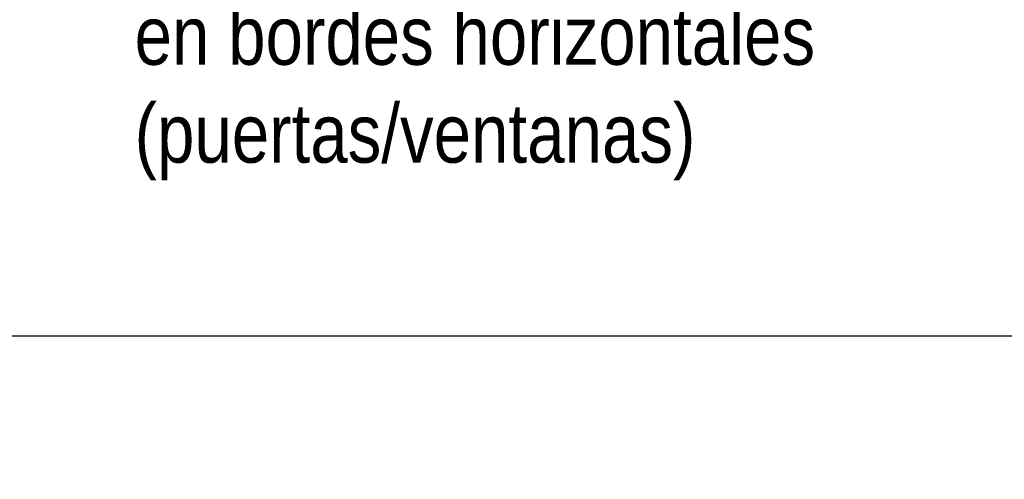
# Model space of a CAD drawing. Header units: millimetres. Extents: x 0 to 30, y 0 to 35.5.
# Tile 3 of 5: x 7.9 to 12.1, y 19 to 20.9. Entities that reach past the tile are written whole.
import ezdxf

# ---------------------------------------------------------------- set-up
doc = ezdxf.new("R2010")
doc.units = ezdxf.units.MM
doc.linetypes.add('DASHED2', pattern=[9.524999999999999, 6.35, -3.175])
doc.layers.add('hatch', color=252, linetype='Continuous', lineweight=0)
doc.layers.add('TEXTO', color=7, linetype='DASHED2', lineweight=0)
doc.styles.add('Erika', font='techl___.ttf', dxfattribs={"height": 0.25})
pattern_1 = [(0, (-393.4120299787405, -2763.710795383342), (0.05624999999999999, 0.03247595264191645), [0.0375, -0.075]), (120, (-393.4120299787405, -2763.710795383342), (-0.05624999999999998, 0.03247595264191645), [0.03749999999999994, -0.07499999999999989]), (59.99999999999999, (-393.4120299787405, -2763.710795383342), (1.249000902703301e-17, 0.0649519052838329), [-0.075, 0.0375])]

msp = doc.modelspace()

# ---------------------------------------------------------------- hatches: boundary and pattern name
at = {"layer": 'hatch', "linetype": 'Continuous'}
h = msp.add_hatch(dxfattribs=at)
h.set_pattern_fill('HONEY', color=256, scale=0.3)
h.set_pattern_definition(pattern_1)
edge = h.paths.add_edge_path()
edge.add_spline(control_points=[(5.152912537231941, 20.98409083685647), (5.145949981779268, 21.01114310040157), (5.125341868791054, 21.09121371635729), (5.156963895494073, 21.21618297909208), (5.204585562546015, 21.36383977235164), (5.04645122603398, 21.58719056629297), (5.103887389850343, 21.95044223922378), (5.086732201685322, 22.34672115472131), (5.292809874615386, 22.65110770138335), (5.05990256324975, 23.08822675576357), (5.11842459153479, 23.5464714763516), (5.172790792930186, 23.89184064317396), (5.187093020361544, 23.98269761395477)], knot_values=[0, 0, 0, 0, 0.08278835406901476, 0.245041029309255, 0.3812774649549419, 0.5193559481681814, 1.007405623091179, 1.41851511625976, 1.706842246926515, 1.99947423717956, 2.774673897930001, 3.051408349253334, 3.051408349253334, 3.051408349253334, 3.051408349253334], degree=3, periodic=0)
edge.add_line((5.187093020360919, 23.98269761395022), (5.069565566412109, 24.05744857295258))
edge.add_spline(control_points=[(5.069565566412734, 24.05744857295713), (5.055263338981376, 23.96659160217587), (5.000897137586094, 23.62122243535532), (4.942375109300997, 23.16297771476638), (5.175282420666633, 22.72585866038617), (4.969204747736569, 22.42147211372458), (4.986359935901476, 22.02519319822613), (4.928923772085, 21.66194152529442), (5.087058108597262, 21.43859073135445), (5.03943644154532, 21.29093393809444), (5.007814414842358, 21.16596467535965), (5.028422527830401, 21.08589405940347), (5.035385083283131, 21.05884179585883)], knot_values=[0, 0, 0, 0, 0.2767344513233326, 1.051934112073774, 1.34456610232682, 1.632893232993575, 2.044002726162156, 2.532052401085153, 2.670130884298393, 2.80636731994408, 2.96861999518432, 3.051408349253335, 3.051408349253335, 3.051408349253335, 3.051408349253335], degree=3, periodic=0)
edge.add_line((5.035385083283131, 21.05884179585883), (5.152912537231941, 20.98409083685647))
edge = h.paths.add_edge_path()
edge.add_spline(control_points=[(5.187093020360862, 23.98269761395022), (5.2444074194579, 23.98317687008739), (5.348596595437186, 23.98404808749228), (5.503473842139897, 24.14041277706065), (5.855276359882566, 24.08628896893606), (6.1431382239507, 24.32989256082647), (6.440860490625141, 24.4583615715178), (6.643575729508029, 24.46352840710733), (6.810151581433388, 24.55464546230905), (6.953190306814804, 24.61668097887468), (7.097020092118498, 24.68463688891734), (7.279965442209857, 24.68973786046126), (7.401499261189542, 24.76454175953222), (7.486574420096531, 24.81690540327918)], knot_values=[0, 0, 0, 0, 0.1649725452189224, 0.2998959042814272, 0.6170643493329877, 1.115293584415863, 1.370764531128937, 1.581038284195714, 1.706580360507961, 1.93316834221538, 2.052752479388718, 2.177980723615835, 2.470196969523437, 2.470196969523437, 2.470196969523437, 2.470196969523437], degree=3, periodic=0)
edge.add_line((7.486574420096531, 24.81690540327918), (7.367561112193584, 24.89260140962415))
edge.add_spline(control_points=[(7.367561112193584, 24.89260140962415), (7.282485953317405, 24.84023776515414), (7.160952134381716, 24.76543386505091), (6.978006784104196, 24.76033289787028), (6.83417699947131, 24.69237697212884), (6.691138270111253, 24.63034154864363), (6.524562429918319, 24.53922421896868), (6.321847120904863, 24.53405902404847), (6.024125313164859, 24.40557927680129), (5.736260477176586, 24.16204521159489), (5.384464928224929, 24.21600598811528), (5.229909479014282, 24.06024297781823), (5.126334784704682, 24.05843792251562), (5.069565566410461, 24.05744857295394)], knot_values=[0, 0, 0, 0, 0.2922162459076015, 0.4174444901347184, 0.5370286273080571, 0.763616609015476, 0.8891586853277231, 1.0994324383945, 1.354903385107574, 1.853132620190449, 2.17030106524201, 2.305224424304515, 2.468869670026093, 2.468869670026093, 2.468869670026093, 2.468869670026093], degree=3, periodic=0)
edge.add_line((5.069565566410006, 24.05744857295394), (5.187093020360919, 23.98269761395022))
edge = h.paths.add_edge_path()
edge.add_spline(control_points=[(12.63683582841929, 24.20929182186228), (12.64903016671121, 24.23782756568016), (12.69761827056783, 24.32641722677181), (12.89857679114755, 24.32213706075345), (13.08882914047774, 24.35997669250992), (13.19540477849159, 24.52259031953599), (13.38076665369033, 24.50611042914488), (13.54926125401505, 24.54142337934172), (13.71069985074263, 24.62243475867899), (13.8233559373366, 24.69108266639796), (13.94201667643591, 24.71527283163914), (13.95201304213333, 24.74261744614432)], knot_values=[0.04585456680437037, 0.04585456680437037, 0.04585456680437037, 0.04585456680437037, 0.1345598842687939, 0.3494367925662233, 0.5653843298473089, 0.7015898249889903, 0.8767295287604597, 1.067799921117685, 1.226826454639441, 1.401324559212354, 1.505118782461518, 1.505118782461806, 1.505118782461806, 1.505118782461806], degree=3, periodic=0)
edge.add_line((13.95201304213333, 24.74261744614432), (13.83299973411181, 24.81831345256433))
edge.add_spline(control_points=[(13.8329997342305, 24.81831345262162), (13.82300336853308, 24.79096883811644), (13.70434262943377, 24.76677867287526), (13.5916865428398, 24.69813076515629), (13.43024794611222, 24.61711938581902), (13.2617533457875, 24.58180643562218), (13.07639147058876, 24.59828632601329), (12.96981583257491, 24.43567269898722), (12.80847019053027, 24.4035823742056), (12.67868344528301, 24.40125451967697), (12.63683582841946, 24.39173051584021)], knot_values=[0.2207137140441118, 0.2207137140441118, 0.2207137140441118, 0.2207137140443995, 0.3245079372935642, 0.4990060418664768, 0.6580325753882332, 0.849102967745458, 1.024242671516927, 1.160448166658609, 1.376395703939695, 1.505118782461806, 1.505118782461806, 1.505118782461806, 1.505118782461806], degree=3, periodic=0)
edge.add_line((12.63683582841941, 24.39173051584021), (12.63683582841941, 24.20929182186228))
edge = h.paths.add_edge_path()
edge.add_spline(control_points=[(19.80977240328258, 10.69774250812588), (19.82805027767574, 10.70835289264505), (19.90627623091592, 10.75376339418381), (20.12217694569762, 10.7435743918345), (20.36070394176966, 10.81300604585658), (20.55700073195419, 10.93840175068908), (20.71740048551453, 10.94326573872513), (20.81212121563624, 10.98631163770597), (20.84629096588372, 11.02052450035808)], knot_values=[0, 0, 0, 0, 0.0628223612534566, 0.2688681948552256, 0.6204817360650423, 0.8008058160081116, 0.9494490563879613, 1.09478071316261, 1.09478071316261, 1.09478071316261, 1.09478071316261], degree=3, periodic=0)
edge.add_line((20.84629096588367, 11.02052450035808), (20.68651339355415, 11.12214779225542))
edge.add_spline(control_points=[(20.68651339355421, 11.12214779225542), (20.65234364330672, 11.08793492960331), (20.55762291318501, 11.04488903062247), (20.39722315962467, 11.04002504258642), (20.20092636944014, 10.91462933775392), (19.9623993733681, 10.84519768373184), (19.7464986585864, 10.85538668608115), (19.66827270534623, 10.80997618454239), (19.64999483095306, 10.79936580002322)], knot_values=[0, 0, 0, 0, 0.1453316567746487, 0.2939748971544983, 0.4742989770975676, 0.8259125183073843, 1.031958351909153, 1.09478071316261, 1.09478071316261, 1.09478071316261, 1.09478071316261], degree=3, periodic=0)
edge.add_line((19.64999483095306, 10.79936580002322), (19.80977240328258, 10.69774250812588))
edge = h.paths.add_edge_path()
edge.add_spline(control_points=[(19.65466585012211, 23.2799068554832), (19.65643563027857, 23.29185405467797), (19.66018411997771, 23.34054953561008), (19.6394768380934, 23.39423907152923), (19.63478981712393, 23.4361565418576), (19.63436996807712, 23.44139410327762)], knot_values=[0.06208313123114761, 0.06208313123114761, 0.06208313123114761, 0.06208313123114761, 0.09843315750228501, 0.2103491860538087, 0.2263242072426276, 0.2263242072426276, 0.2263242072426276, 0.2263242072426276], degree=3, periodic=0)
edge.add_line((19.63436996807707, 23.44139410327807), (18.88223655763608, 23.00714967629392))
edge.add_line((18.88223655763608, 23.00714967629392), (18.88223655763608, 22.8339445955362))
edge.add_line((18.88223655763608, 22.8339445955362), (19.65466585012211, 23.2799068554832))
h = msp.add_hatch(dxfattribs=at)
h.set_pattern_fill('HONEY', color=256, scale=0.3)
h.set_pattern_definition(pattern_1)
edge = h.paths.add_edge_path()
edge.add_spline(control_points=[(16.74668400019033, 17.77670802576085), (16.74902116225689, 17.82117367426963), (16.75251196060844, 17.88758781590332), (16.70171072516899, 18.06675864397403), (16.75152537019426, 18.22291008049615), (16.7134498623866, 18.38673216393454), (16.75043220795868, 18.41736156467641), (16.74111326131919, 18.79843678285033), (16.75805019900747, 19.21516164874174), (16.74597921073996, 19.6738545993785), (16.76089055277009, 19.77704632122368), (16.76607167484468, 19.81290150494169)], knot_values=[0, 0, 0, 0, 0.1324510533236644, 0.1978296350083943, 0.5517485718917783, 0.6133938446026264, 0.6592805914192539, 0.6745598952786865, 1.73247042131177, 1.936357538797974, 2.044922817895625, 2.044922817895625, 2.044922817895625, 2.044922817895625], degree=3, periodic=0)
edge.add_line((16.76607167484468, 19.81290150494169), (16.61607167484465, 19.8995040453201))
edge.add_spline(control_points=[(16.61607167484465, 19.8995040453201), (16.61089055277, 19.86364886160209), (16.59597921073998, 19.76045713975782), (16.60805019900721, 19.30176418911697), (16.59111326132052, 18.88503932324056), (16.60043220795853, 18.50396410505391), (16.56344986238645, 18.4733347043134), (16.60152537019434, 18.3095126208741), (16.55171072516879, 18.15336118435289), (16.60251196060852, 17.97419035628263), (16.59902116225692, 17.90777621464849), (16.59668400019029, 17.86331056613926)], knot_values=[0, 0, 0, 0, 0.1085652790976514, 0.3124523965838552, 1.370362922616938, 1.385642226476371, 1.431528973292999, 1.493174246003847, 1.847093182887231, 1.912471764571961, 2.044922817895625, 2.044922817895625, 2.044922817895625, 2.044922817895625], degree=3, periodic=0)
edge.add_line((16.59668400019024, 17.86331056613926), (16.74668400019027, 17.77670802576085))
edge = h.paths.add_edge_path()
edge.add_spline(control_points=[(18.41004149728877, 17.87798556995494), (18.39848240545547, 17.92423271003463), (18.41607319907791, 18.01669918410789), (18.42830820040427, 18.15683524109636), (18.40175096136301, 18.3895043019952), (18.34773574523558, 18.61817487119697), (18.41997880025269, 18.83257991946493), (18.43283333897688, 18.9583006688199), (18.41911619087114, 19.11232318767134), (18.38884961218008, 19.27611292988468), (18.41790907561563, 19.49433336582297), (18.4500584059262, 19.69119106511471), (18.40753692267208, 19.83463715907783), (18.41417789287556, 19.88511068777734), (18.41607167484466, 19.8995040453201)], knot_values=[0, 0, 0, 0, 0.1450604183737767, 0.2686884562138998, 0.4245459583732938, 0.8472972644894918, 0.9375142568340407, 1.098374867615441, 1.222002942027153, 1.40125522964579, 1.593694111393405, 1.879417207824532, 1.987966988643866, 2.031270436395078, 2.031270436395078, 2.031270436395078, 2.031270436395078], degree=3, periodic=0)
edge.add_line((18.41607167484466, 19.8995040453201), (18.26607167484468, 19.81290150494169))
edge.add_spline(control_points=[(18.26607167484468, 19.81290150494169), (18.26417789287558, 19.79850814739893), (18.2575369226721, 19.74803461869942), (18.30005840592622, 19.6045885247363), (18.26790907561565, 19.40773082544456), (18.2388496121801, 19.18951038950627), (18.26911619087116, 19.02572064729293), (18.2828333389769, 18.87169812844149), (18.26997880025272, 18.74597737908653), (18.1977357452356, 18.53157233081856), (18.25175096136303, 18.30290176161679), (18.2783082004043, 18.07023270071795), (18.26607319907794, 17.93009664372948), (18.24848240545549, 17.83763016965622), (18.2600414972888, 17.79138302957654)], knot_values=[0, 0, 0, 0, 0.04330344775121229, 0.1518532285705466, 0.4375763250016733, 0.6300152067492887, 0.809267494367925, 0.9328955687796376, 1.093756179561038, 1.183973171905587, 1.606724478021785, 1.762581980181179, 1.886210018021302, 2.031270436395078, 2.031270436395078, 2.031270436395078, 2.031270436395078], degree=3, periodic=0)
edge.add_line((18.2600414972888, 17.79138302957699), (18.41004149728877, 17.8779855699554))
edge = h.paths.add_edge_path()
edge.add_spline(control_points=[(16.16607167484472, 17.4386431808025), (16.21274735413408, 17.43426316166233), (16.27006974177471, 17.42888406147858), (16.35574715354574, 17.3028410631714), (16.59648674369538, 17.26484810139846), (16.88049212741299, 17.21122755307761), (17.14674568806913, 17.0174521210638), (17.49984766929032, 16.99974372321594), (17.83885804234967, 16.99223243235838), (18.13175985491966, 17.09067329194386), (18.32122624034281, 17.1812976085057), (18.50885775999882, 17.22903543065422), (18.6338482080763, 17.38504978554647), (18.77989245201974, 17.41875441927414), (18.8660716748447, 17.4386431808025)], knot_values=[0, 0, 0, 0, 0.128164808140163, 0.157399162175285, 0.4460418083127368, 0.7793358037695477, 1.042762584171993, 1.39848185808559, 1.809700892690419, 2.055869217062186, 2.313983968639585, 2.444001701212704, 2.622791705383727, 2.880170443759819, 2.880170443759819, 2.880170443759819, 2.880170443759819], degree=3, periodic=0)
edge.add_line((18.8660716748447, 17.43864318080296), (18.8660716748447, 17.61469642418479))
edge.add_spline(control_points=[(18.8660716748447, 17.61469642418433), (18.77989245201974, 17.59480766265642), (18.63384820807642, 17.56110302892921), (18.50885775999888, 17.40508867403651), (18.32122624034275, 17.35735085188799), (18.13175985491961, 17.26672653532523), (17.83885804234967, 17.16828567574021), (17.49984766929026, 17.17579696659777), (17.14674568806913, 17.19350536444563), (16.88049212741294, 17.38728079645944), (16.59648674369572, 17.44090134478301), (16.35574715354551, 17.4788943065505), (16.27006974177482, 17.60493730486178), (16.21274735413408, 17.61031640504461), (16.16607167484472, 17.61469642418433)], knot_values=[0, 0, 0, 0, 0.2573787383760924, 0.4361687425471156, 0.5661864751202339, 0.8243012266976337, 1.0704695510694, 1.481688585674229, 1.837407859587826, 2.100834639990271, 2.434128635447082, 2.722771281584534, 2.752005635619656, 2.880170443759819, 2.880170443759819, 2.880170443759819, 2.880170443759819], degree=3, periodic=0)
edge.add_line((16.16607167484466, 17.61469642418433), (16.16607167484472, 17.4386431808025))
edge = h.paths.add_edge_path()
edge.add_spline(control_points=[(8.607350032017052, 15.02251847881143), (8.620523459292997, 15.1240721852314), (8.601247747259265, 15.30156271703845), (8.481902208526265, 15.53832856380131), (8.523965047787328, 15.88047757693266), (8.592681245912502, 16.22876560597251), (8.53235083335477, 16.55086735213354), (8.619546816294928, 16.70855130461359), (8.609141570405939, 16.8687276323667), (8.497741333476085, 17.13882700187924), (8.530351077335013, 17.46251337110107), (8.619830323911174, 17.77316521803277), (8.601872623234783, 17.92493139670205), (8.591059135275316, 18.01631958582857)], knot_values=[0, 0, 0, 2.295941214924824e-13, 0.3071256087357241, 0.5158540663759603, 0.7789970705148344, 1.305124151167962, 1.599205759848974, 1.704982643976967, 1.828658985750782, 2.06297610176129, 2.577066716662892, 2.756792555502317, 3.02882577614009, 3.02882577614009, 3.02882577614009, 3.02882577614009], degree=3, periodic=0)
edge.add_line((8.591059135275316, 18.01631958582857), (8.4720458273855, 18.0920155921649))
edge.add_spline(control_points=[(8.4720458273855, 18.0920155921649), (8.482859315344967, 18.00062740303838), (8.500817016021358, 17.8488612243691), (8.411337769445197, 17.5382093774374), (8.37872802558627, 17.21452300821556), (8.490128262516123, 16.94442363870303), (8.500533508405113, 16.78424731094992), (8.413337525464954, 16.62656335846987), (8.473667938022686, 16.30446161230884), (8.404951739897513, 15.95617358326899), (8.362888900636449, 15.61402457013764), (8.48223443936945, 15.37725872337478), (8.501510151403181, 15.19976819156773), (8.488336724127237, 15.09821448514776)], knot_values=[0, 0, 0, 0, 0.2720332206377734, 0.4517590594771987, 0.9658496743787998, 1.200166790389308, 1.323843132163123, 1.429620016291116, 1.723701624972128, 2.249828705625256, 2.51297170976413, 2.721700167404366, 3.028825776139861, 3.02882577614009, 3.02882577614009, 3.02882577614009], degree=3, periodic=0)
edge.add_line((8.488336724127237, 15.09821448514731), (8.607350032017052, 15.02251847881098))
edge = h.paths.add_edge_path()
edge.add_spline(control_points=[(8.591059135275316, 18.01631958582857), (8.730163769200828, 18.0652376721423), (8.89012468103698, 18.19382498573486), (9.145325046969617, 18.15651515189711), (9.22446309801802, 18.28159901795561), (9.389413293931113, 18.25382621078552), (9.554648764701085, 18.342751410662), (9.709534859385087, 18.46466810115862), (9.877600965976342, 18.45493838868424), (10.00966683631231, 18.55861260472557), (10.18817188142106, 18.57631566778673), (10.42730117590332, 18.63423253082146), (10.63228202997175, 18.77738776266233), (10.86804843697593, 18.76929240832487), (10.92856802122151, 18.842942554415), (10.93952606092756, 18.8562780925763)], knot_values=[0, 0, 0, 0, 0.4419580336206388, 0.5705089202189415, 0.7061808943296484, 0.8076707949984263, 1.030168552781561, 1.251288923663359, 1.375948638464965, 1.507301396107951, 1.731632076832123, 1.901348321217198, 2.241588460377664, 2.471610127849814, 2.522467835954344, 2.522467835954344, 2.522467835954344, 2.522467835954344], degree=3, periodic=0)
edge.add_line((10.93952606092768, 18.8562780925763), (10.82051275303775, 18.93197409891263))
edge.add_spline(control_points=[(10.82051275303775, 18.93197409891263), (10.80955471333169, 18.91863856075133), (10.74903512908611, 18.8449884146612), (10.51326872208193, 18.85308376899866), (10.30828786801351, 18.70992853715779), (10.06915857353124, 18.65201167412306), (9.89065352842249, 18.6343086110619), (9.758587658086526, 18.53063439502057), (9.590521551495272, 18.54036410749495), (9.43563545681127, 18.41844741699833), (9.270399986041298, 18.32952221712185), (9.105449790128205, 18.35729502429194), (9.026311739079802, 18.23221115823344), (8.771111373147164, 18.26952099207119), (8.611150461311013, 18.14093367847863), (8.4720458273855, 18.0920155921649)], knot_values=[0, 0, 0, 0, 0.05085770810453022, 0.2808793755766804, 0.6211195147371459, 0.7908357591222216, 1.015166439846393, 1.146519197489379, 1.271178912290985, 1.492299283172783, 1.714797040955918, 1.816286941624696, 1.951958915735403, 2.080509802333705, 2.522467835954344, 2.522467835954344, 2.522467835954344, 2.522467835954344], degree=3, periodic=0)
edge.add_line((8.4720458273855, 18.0920155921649), (8.591059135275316, 18.01631958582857))

# ---------------------------------------------------------------- linework, layer by layer
at = {"layer": 'DEFPOINTS', "linetype": 'Continuous'}
msp.add_line((14.79323200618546, 19.59273601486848), (3.99823200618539, 19.59273601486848), dxfattribs=at)

# ---------------------------------------------------------------- texts
at = {"layer": 'TEXTO', "linetype": 'ByBlock', "lineweight": 0, "insert": (8.360328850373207, 21.41493479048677), "char_height": 0.25, "attachment_point": 1, "style": 'Erika'}
msp.add_mtext('malla de refuerzo \\Pen bordes horizontales \\P(puertas/ventanas)', dxfattribs=at)

doc.saveas('drawing.dxf')
